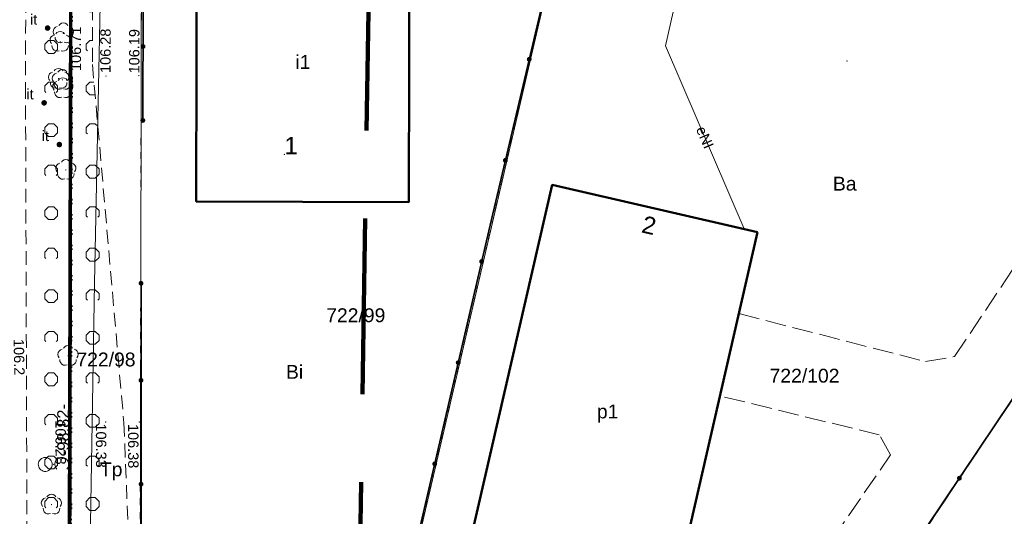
# Model space of a CAD drawing. Extents: x 6447898 to 6448503, y 5806748 to 5807122.
# Tile 38 of 50: x 6448287 to 6448358, y 5806906 to 5806941. Entities that reach past the tile are written whole.
import ezdxf
from ezdxf.enums import TextEntityAlignment as Align

# ---------------------------------------------------------------- set-up
doc = ezdxf.new("R2010")
doc.units = 0
doc.header["$PDSIZE"] = 0.75
for name, pattern in [('DASHED', [19.05, 12.7, -6.35]), ('KROPK2', [2, 0, -2]), ('PRZER1-1', [2, 1, -1]), ('PRZER2-1', [3, 2, -1]), ('PRZER3-1', [4, 3, -1])]:
    doc.linetypes.add(name, pattern=pattern)
doc.layers.get('0').update_dxf_attribs({"linetype": 'CONTINUOUS', "lineweight": 13})
for name, color, linetype, lineweight in [('GEPADR', 7, 'CONTINUOUS', 18), ('GEPADR_O', 7, 'CONTINUOUS', 18), ('GESBZO', 1, 'CONTINUOUS', 50), ('GESBZO_O', 1, 'CONTINUOUS', 50), ('GESDZI', 7, 'CONTINUOUS', 18), ('GESDZI_O', 7, 'CONTINUOUS', 18), ('GESJAE', 7, 'KROPK2', 50), ('GESKKL', 3, 'PRZER3-1', 18), ('GESUZY', 3, 'PRZER1-1', 18), ('GESUZY_O', 3, 'PRZER1-1', 18), ('GSLKOG', 7, 'CONTINUOUS', 35), ('GSPRDL', 7, 'CONTINUOUS', 18), ('GSPTZI', 7, 'CONTINUOUS', 18), ('GSPTZI_O', 7, 'CONTINUOUS', 18), ('GSPWPN_O', 42, 'CONTINUOUS', 13), ('GSPWPS', 7, 'CONTINUOUS', 13), ('GSPWPS_O', 7, 'CONTINUOUS', 13), ('GSSKOA', 7, 'PRZER3-1', 18), ('GSSZAD', 7, 'PRZER2-1', 18), ('GULEPR', 240, 'CONTINUOUS', 18), ('GULEPR_O', 240, 'CONTINUOUS', 18), ('GULWPR', 5, 'CONTINUOUS', 18), ('obrys', 130, 'DASHED', 120)]:
    doc.layers.add(name, color=color, linetype=linetype, lineweight=lineweight)
doc.layers.add('OBRYS DZIAŁKA', color=7, linetype='CONTINUOUS', lineweight=60, true_color=0xffff4d)
doc.styles.add('GEO-INFO', font='arial.ttf')

# ---------------------------------------------------------------- blocks, each defined once
blk = doc.blocks.new('KOLO')
blk.add_hatch(color=0).paths.add_polyline_path([(-0.5, 0), (-0.482963, -0.12941), (-0.433013, -0.25), (-0.353553, -0.353553), (-0.25, -0.433013), (-0.12941, -0.482963), (0, -0.5), (0.12941, -0.482963), (0.25, -0.433013), (0.353553, -0.353553), (0.433013, -0.25), (0.482963, -0.12941), (0.5, 0), (0.482963, 0.12941), (0.433013, 0.25), (0.353553, 0.353553), (0.25, 0.433013), (0.12941, 0.482963), (0, 0.5), (-0.12941, 0.482963), (-0.25, 0.433013), (-0.353553, 0.353553), (-0.433013, 0.25), (-0.482963, 0.12941)])
blk = doc.blocks.new('SPDLP')
blk.add_hatch(color=0).paths.add_polyline_path([(0, -0.09), (0.027812, -0.085595), (0.052901, -0.072812), (0.072812, -0.052901), (0.085595, -0.027812), (0.09, 0), (0.085595, 0.027812), (0.072812, 0.052901), (0.052901, 0.072812), (0.027812, 0.085595), (0, 0.09), (-0.027812, 0.085595), (-0.052901, 0.072812), (-0.072812, 0.052901), (-0.085595, 0.027812), (-0.09, 0), (-0.085595, -0.027812), (-0.072812, -0.052901), (-0.052901, -0.072812), (-0.027812, -0.085595)])
at = {"color": 0}
for points in [[(-0.648554, 1.126667), (-0.481106, 1.325358), (-0.255912, 1.454989), (0, 1.5), (0.255912, 1.454989), (0.481106, 1.325358), (0.648554, 1.126667)], [(-1.271938, -0.268652), (-1.40916, -0.048001), (-1.462858, 0.20623), (-1.426585, 0.463525), (-1.304695, 0.693003), (-1.11182, 0.867117), (-0.871109, 0.964971)], [(0.871109, 0.964971), (1.11182, 0.867117), (1.304695, 0.693003), (1.426585, 0.463525), (1.462858, 0.20623), (1.40916, -0.048001), (1.271938, -0.268652)], [(-0.137547, -1.292703), (-0.389802, -1.355024), (-0.648184, -1.327532), (-0.881678, -1.213525), (-1.062258, -1.026689), (-1.168249, -0.78945), (-1.186929, -0.530282)], [(1.186929, -0.530282), (1.168249, -0.78945), (1.062258, -1.026689), (0.881678, -1.213525), (0.648184, -1.327532), (0.389802, -1.355024), (0.137547, -1.292703)]]:
    blk.add_lwpolyline(points, dxfattribs=at)
blk = doc.blocks.new('POINT')
at = {"color": 0}
blk.add_point((0, 0), dxfattribs=at)
blk = doc.blocks.new('OTZK')
at = {"color": 0}
blk.add_lwpolyline([(-1.2, 1), (-1.026352, 0.984808), (-0.85798, 0.939693), (-0.7, 0.866025), (-0.557212, 0.766044), (-0.433956, 0.642788), (-0.333975, 0.5), (-0.260307, 0.34202), (-0.215192, 0.173648), (-0.2, 0), (-0.215192, -0.173648), (-0.260307, -0.34202), (-0.333975, -0.5), (-0.44425, -0.654861), (-0.581841, -0.786053), (-0.741773, -0.888835), (-0.918267, -0.959493), (-1.104944, -0.995472), (-1.295056, -0.995472), (-1.481733, -0.959493), (-1.658227, -0.888835), (-1.818159, -0.786053), (-1.95575, -0.654861), (-2.066025, -0.5), (-2.145001, -0.327068), (-2.189821, -0.142315), (-2.198867, 0.047582), (-2.171812, 0.235759), (-2.109632, 0.415415), (-2.014576, 0.580057), (-1.890079, 0.723734), (-1.740641, 0.841254), (-1.571662, 0.928368), (-1.389251, 0.981929)], close=True, dxfattribs=at)
blk.add_lwpolyline([(0.469393, -0.682799), (0.35969, -0.542106), (0.276733, -0.384159), (0.223163, -0.213984), (0.200685, -0.036999), (0.210014, 0.141165), (0.250854, 0.314835), (0.321904, 0.478484), (0.420903, 0.626903), (0.5447, 0.755369), (0.689355, 0.859792), (0.850264, 0.936848), (1.022304, 0.984085), (1.2, 1), (1.377696, 0.984085), (1.549736, 0.936848), (1.710645, 0.859792), (1.8553, 0.755369), (1.979097, 0.626903), (2.078096, 0.478484), (2.149146, 0.314835), (2.189986, 0.141165), (2.199315, -0.036999), (2.176837, -0.213984), (2.123267, -0.384159), (2.04031, -0.542106), (1.930607, -0.682799)], dxfattribs=at)

msp = doc.modelspace()

# ---------------------------------------------------------------- hatches: boundary and pattern name
at = {"layer": 'GSSZAD'}
h = msp.add_hatch(dxfattribs=at)
h.set_pattern_fill('OTZK', color=256, scale=0.5, style=0)
h.set_pattern_definition([(0, (6440000, 5800000), (3, 3), [0.3827, -5.6173]), (0, (6440000, 5800000.924), (3, 3), [0.3827, -5.6173]), (90, (6439999.7294, 5800000.2706), (-3, 3), [0.3827, -5.6173]), (90, (6440000.6533, 5800000.2706), (-3, 3), [0.3827, -5.6173]), (45, (6440000.3827, 5800000), (-3, 3), [0.3826834, -3.8599573]), (45, (6439999.7294, 5800000.6533), (-3, 3), [0.3826834, -3.8599573]), (135, (6440000, 5800000), (-3, -3), [0.3826834, -3.8599573]), (135, (6440000.6533, 5800000.6533), (-3, -3), [0.3826834, -3.8599573]), (0, (6440003, 5800000.924), (3, 3), [0.3827, -5.6173]), (90, (6440002.7294, 5800000.2706), (-3, 3), [0.3827, -5.6173]), (90, (6440003.6533, 5800000.2706), (-3, 3), [0.3827, -5.6173]), (45, (6440003.567, 5800000.1836), (-3, 3), [0.1233591, -4.1192816]), (45, (6440002.7294, 5800000.6533), (-3, 3), [0.3826834, -3.8599573]), (135, (6440002.817, 5800000.1836), (-3, -3), [0.1233591, -4.1192816]), (135, (6440003.6533, 5800000.6533), (-3, -3), [0.3826834, -3.8599573])])
h.paths.add_polyline_path([(6448294.45, 5806912.33), (6448292.18, 5806938.21), (6448292.25, 5806957.4), (6448287.38, 5806957.46), (6448287.35, 5806935.93), (6448287.5, 5806889.23), (6448288.4, 5806872.19), (6448292.09, 5806871.31), (6448295.36, 5806889.83)], flags=0)

# ---------------------------------------------------------------- linework, layer by layer
at = {"layer": 'GESBZO', "elevation": 10.18}
for points in [[(6448299.73, 5806948.55), (6448315.08, 5806948.51), (6448315.03, 5806928.27), (6448299.68, 5806928.31)], [(6448340.22, 5806926.1), (6448333.42, 5806896.48), (6448328.21, 5806897.67), (6448318.86, 5806899.82), (6448318.56, 5806899.88), (6448325.39, 5806929.51)]]:
    msp.add_lwpolyline(points, close=True, dxfattribs=at)
at = {"layer": 'GESDZI', "elevation": 10.22}
msp.add_lwpolyline([(6448153.539, 5806902.166), (6448290.541, 5806859.987), (6448290.546, 5806862.39), (6448290.74, 5806961.21), (6448290.765, 5806976.733), (6448290.78, 5806984.301), (6448290.858, 5807012.013), (6448291.097, 5807096.906), (6448215.44, 5807100.115)], dxfattribs=at)
for points in [[(6448295.55, 5806861.38), (6448290.546, 5806862.39), (6448290.74, 5806961.21), (6448295.739, 5806959.876)], [(6448305.35, 5806859.4), (6448295.55, 5806861.38), (6448295.739, 5806959.876), (6448326.848, 5806951.572)], [(6448326.848, 5806951.572), (6448305.35, 5806859.4), (6448320.052, 5806856.423), (6448375.149, 5806938.679)], [(6448406.64, 5806848.9), (6448424.701, 5806925.452), (6448391.569, 5806934.296), (6448388.99, 5806924.63), (6448379.33, 5806927.21), (6448381.911, 5806936.874), (6448375.149, 5806938.679), (6448320.052, 5806856.423), (6448359.091, 5806848.52)]]:
    msp.add_lwpolyline(points, close=True, dxfattribs=at)
at = {"layer": 'GESJAE', "ltscale": 0.5}
for p, q in [((6448290.546, 5806862.39, 10.22), (6448290.74, 5806961.21, 10.22)), ((6448290.74, 5806961.21, 10.22), (6448290.546, 5806862.39, 10.22))]:
    msp.add_line(p, q, dxfattribs=at)
at = {"layer": 'GESKKL', "ltscale": 0.5}
msp.add_line((6448290.546, 5806862.39, 10.06), (6448290.74, 5806961.21, 10.06), dxfattribs=at)
at = {"layer": 'GESKKL', "ltscale": 0.5, "elevation": 10.06}
msp.add_lwpolyline([(6448424.701, 5806925.452), (6448391.569, 5806934.296), (6448381.911, 5806936.874), (6448375.149, 5806938.679), (6448320.052, 5806856.423), (6448359.091, 5806848.52), (6448406.64, 5806848.9)], close=True, dxfattribs=at)
at = {"layer": 'GESUZY', "ltscale": 0.5}
msp.add_line((6448290.546, 5806862.39, 10.08), (6448290.74, 5806961.21, 10.08), dxfattribs=at)
at = {"layer": 'GESUZY', "ltscale": 0.5, "elevation": 10.08}
for points in [[(6448295.55, 5806861.38), (6448305.35, 5806859.4), (6448320.052, 5806856.423), (6448359.091, 5806848.52), (6448387.61, 5806842.746), (6448290.514, 5806841.988), (6448290.541, 5806859.987), (6448290.546, 5806862.39), (6448290.74, 5806961.21), (6448295.739, 5806959.876)], [(6448305.35, 5806859.4), (6448295.55, 5806861.38), (6448295.739, 5806959.876), (6448326.848, 5806951.572)], [(6448326.848, 5806951.572), (6448375.149, 5806938.679), (6448320.052, 5806856.423), (6448305.35, 5806859.4)], [(6448424.701, 5806925.452), (6448391.569, 5806934.296), (6448381.911, 5806936.874), (6448375.149, 5806938.679), (6448320.052, 5806856.423), (6448359.091, 5806848.52), (6448406.64, 5806848.9)]]:
    msp.add_lwpolyline(points, close=True, dxfattribs=at)
at = {"layer": 'GSLKOG', "elevation": 10.18}
for points in [[(6448295.89, 5806959.84), (6448295.82, 5806934.16)], [(6448305.26, 5806859.86), (6448307.57, 5806869.49), (6448314.2, 5806897.68), (6448320.8, 5806926.18), (6448326.09, 5806948.58), (6448326.8, 5806951.57)], [(6448330.28, 5806854.43), (6448320.06, 5806856.55), (6448336.08, 5806880.37), (6448345.75, 5806894.85), (6448355.02, 5806908.66), (6448366.67, 5806926.02), (6448375.08, 5806938.65), (6448400.29, 5806931.85), (6448424.62, 5806925.32)], [(6448296.27, 5806871.43), (6448295.69, 5806871.47), (6448295.69, 5806922.4)]]:
    msp.add_lwpolyline(points, dxfattribs=at)
at = {"layer": 'GSSKOA', "ltscale": 0.5, "elevation": 10.18}
msp.add_lwpolyline([(6448312.94, 5806857.86), (6448317.22, 5806861.48), (6448333.45, 5806886.07), (6448326.09, 5806887.95), (6448327.14, 5806892.75), (6448336.56, 5806890.81), (6448349.83, 5806910.02), (6448349.01, 5806911.46), (6448337.504, 5806914.269), (6448338.87, 5806920.21), (6448352.35, 5806916.75), (6448354.45, 5806917.11), (6448363.09, 5806930.05), (6448361.69, 5806932.44), (6448363.25, 5806937.27), (6448365.41, 5806938.68), (6448365.74, 5806941.19), (6448371.44, 5806939.67), (6448368.34, 5806928.54), (6448320.052, 5806856.423)], close=True, dxfattribs=at)
at = {"layer": 'GSSZAD', "ltscale": 0.5, "elevation": 10.1}
for points in [[(6448287.38, 5806957.46), (6448292.25, 5806957.4), (6448292.18, 5806938.21), (6448294.45, 5806912.33), (6448295.36, 5806889.83), (6448292.09, 5806871.31), (6448288.4, 5806872.19), (6448287.5, 5806889.23), (6448287.35, 5806935.93)], [(6448289.37, 5806909.33), (6448289.36, 5806909.31), (6448289.38, 5806909.31)]]:
    msp.add_lwpolyline(points, close=True, dxfattribs=at)
at = {"layer": 'GULEPR', "elevation": 10.14}
msp.add_lwpolyline([(6448326.04, 5806951.66), (6448335.71, 5806949.09), (6448333.58, 5806939.54), (6448339.245, 5806926.324)], dxfattribs=at)
at = {"layer": 'GULWPR', "elevation": 10.14}
msp.add_lwpolyline([(6448290.52, 5806857.81), (6448290.59, 5806858.12), (6448290.78, 5806858.88), (6448291.17, 5806861.77), (6448291.35, 5806864.7), (6448291.27, 5806867.7), (6448291.9, 5806896.4), (6448292.32, 5806922.43), (6448293.11, 5806960.25), (6448294.17, 5806972.84), (6448297.99, 5806972.88), (6448298.64, 5806972.9)], dxfattribs=at)
at = {"layer": 'obrys'}
msp.add_line((6448310.215, 5806819.144), (6448314.64, 5807105.264), dxfattribs=at)
at = {"layer": 'OBRYS DZIAŁKA'}
msp.add_line((6448290.951, 5807096.771), (6448290.397, 5806860.191), dxfattribs=at)

# ---------------------------------------------------------------- block references
at = {"layer": 'GEPADR'}
for p in [(6448346.674, 5806938.461, 10.28), (6448306.044, 5806931.724, 10.28)]:
    msp.add_blockref('POINT', p, dxfattribs=at)
at = {"layer": 'GSLKOG', "xscale": 0.35, "yscale": 0.35}
for p in [(6448295.835, 5806939.5, 10.18), (6448323.727, 5806938.575, 10.18), (6448295.82, 5806934.16, 10.18), (6448322.004, 5806931.276, 10.18), (6448320.289, 5806923.975, 10.18), (6448295.69, 5806922.4, 10.18), (6448318.597, 5806916.668, 10.18), (6448295.69, 5806915.394, 10.18), (6448316.905, 5806909.361, 10.18), (6448354.795, 5806908.326, 10.18), (6448295.69, 5806907.894, 10.18)]:
    msp.add_blockref('KOLO', p, dxfattribs=at)
at = {"layer": 'GSPRDL', "xscale": 0.5, "yscale": 0.5}
for p in [(6448290.08, 5806940.45, 10.12), (6448289.85, 5806939.84, 10.12), (6448289.74, 5806937.17, 10.12), (6448290.01, 5806937.09, 10.12), (6448290.04, 5806936.49, 10.12), (6448290.26, 5806930.59, 10.12), (6448290.42, 5806917.16, 10.12), (6448289.22, 5806906.42, 10.12)]:
    msp.add_blockref('SPDLP', p, dxfattribs=at)
at = {"layer": 'GSPTZI', "xscale": 0.4, "yscale": 0.4}
for p in [(6448288.94, 5806940.83, 10.12), (6448288.69, 5806935.43, 10.12), (6448289.79, 5806932.42, 10.12)]:
    msp.add_blockref('KOLO', p, dxfattribs=at)
at = {"layer": 'GSPWPS', "xscale": 0.09, "yscale": 0.09}
for p in [(6448290.46, 5806937.48, 10.08), (6448293.16, 5806937.36, 10.08), (6448295.53, 5806937.4, 10.08), (6448290.54, 5806912.4, 10.08), (6448293.14, 5806912.39, 10.08), (6448295.57, 5806912.39, 10.08)]:
    msp.add_blockref('KOLO', p, dxfattribs=at)
at = {"layer": 'GSSZAD', "xscale": 0.5, "yscale": 0.5}
msp.add_blockref('OTZK', (6448289.37, 5806909.32, 10.1), dxfattribs=at)

# ---------------------------------------------------------------- texts
at = {"color": 6, "lineweight": 15, "style": 'GEO-INFO'}
msp.add_text('-98.82-', height=0.85, rotation=90, dxfattribs=at).set_placement((6448290.743, 5806911.8), align=Align.BOTTOM_CENTER)
at = {"layer": 'GEPADR_O', "style": 'GEO-INFO'}
msp.add_text('1', height=1.25, dxfattribs=at).set_placement((6448306.044, 5806931.724, 10.8))
msp.add_text('2', height=1.25, rotation=347.05054, dxfattribs=at).set_placement((6448331.771, 5806926.087, 10.8))
at = {"layer": 'GESBZO_O', "style": 'GEO-INFO'}
for s, p in [('i1', (6448307.38, 5806938.41, 10.8)), ('p1', (6448329.39, 5806912.995, 10.8))]:
    msp.add_text(s, height=1, dxfattribs=at).set_placement(p, align=Align.MIDDLE)
at = {"layer": 'GESDZI_O', "style": 'GEO-INFO'}
for s, p in [('722/99', (6448311.199, 5806920.113, 10.8)), ('722/98', (6448293.157, 5806916.919, 10.8)), ('722/102', (6448343.609, 5806915.749, 10.8))]:
    msp.add_text(s, height=1, dxfattribs=at).set_placement(p, align=Align.MIDDLE)
at = {"layer": 'GESUZY_O', "style": 'GEO-INFO'}
for s, p in [('Ba', (6448346.513, 5806929.589, 10.8)), ('Bi', (6448306.778, 5806916.032, 10.8)), ('Tp', (6448293.535, 5806908.817, 10.8))]:
    msp.add_text(s, height=1, dxfattribs=at).set_placement(p, align=Align.MIDDLE)
at = {"layer": 'GSPTZI_O', "style": 'GEO-INFO'}
for p in [(6448288.19, 5806941.08, 10.8), (6448287.94, 5806935.68, 10.8), (6448289.04, 5806932.67, 10.8)]:
    msp.add_text('it', height=0.75, dxfattribs=at).set_placement(p, align=Align.RIGHT)
at = {"layer": 'GSPWPN_O', "style": 'GEO-INFO'}
msp.add_text('106.2', height=0.75, rotation=271.27437, dxfattribs=at).set_placement((6448286.481, 5806918.373, 10.8))
at = {"layer": 'GSPWPS_O', "style": 'GEO-INFO'}
for s, rotation, p in [('106.71', 89.92017, (6448291.354, 5806937.73, 10.8)), ('106.28', 89.791, (6448293.489, 5806937.586, 10.8)), ('106.19', 89.89014, (6448295.571, 5806937.554, 10.8)), ('106.28', 270.18403, (6448289.505, 5806912.506, 10.8)), ('106.33', 270.18403, (6448292.429, 5806912.279, 10.8)), ('106.38', 270.18403, (6448294.751, 5806912.243, 10.8))]:
    msp.add_text(s, height=0.75, rotation=rotation, dxfattribs=at).set_placement(p)
at = {"layer": 'GULEPR_O', "style": 'GEO-INFO'}
msp.add_text('eNI', height=0.75, rotation=293.20398, dxfattribs=at).set_placement((6448336.413, 5806932.932, 10.8), align=Align.MIDDLE)

doc.saveas('drawing.dxf')
